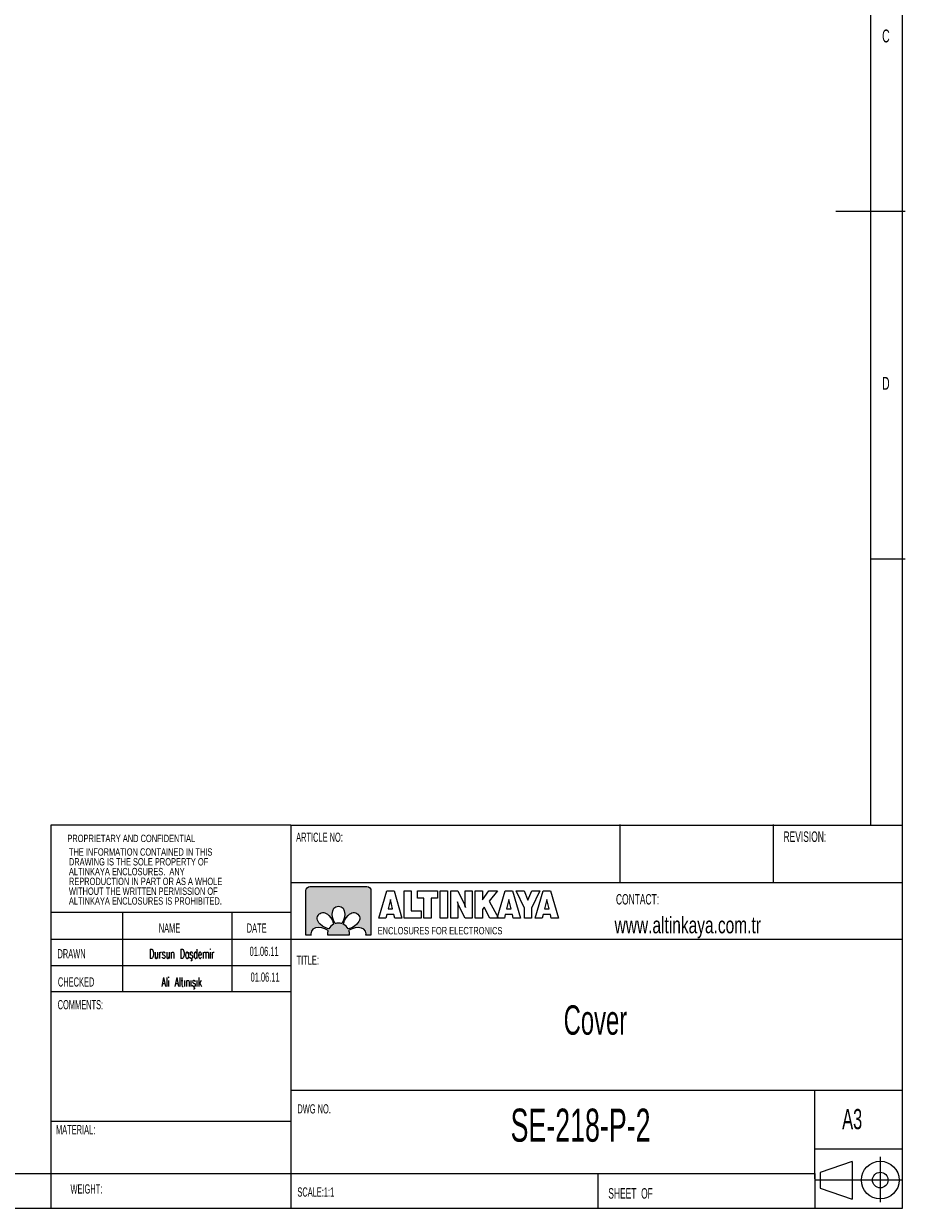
# Model space of a CAD drawing. Header units: millimetres. Extents: x 5 to 415, y 5 to 292.
# Tile 3 of 4: x 288 to 415, y 5 to 176. Entities that reach past the tile are written whole.
import ezdxf

# ---------------------------------------------------------------- set-up
doc = ezdxf.new("R2010")
doc.units = ezdxf.units.MM
doc.layers.add('LAYER_1', color=179, linetype='Continuous', lineweight=15)
doc.layers.add('LAYER_2', color=1, linetype='Continuous')
doc.styles.add('SLDTEXTSTYLE0', font='TXT', dxfattribs={"width": 0.7})
doc.styles.add('SLDTEXTSTYLE1', font='TXT', dxfattribs={"width": 0.605})
doc.styles.add('SLDTEXTSTYLE2', font='TXT', dxfattribs={"width": 0.605, "bigfont": 'bigfont'})

# ---------------------------------------------------------------- blocks, each defined once
blk = doc.blocks.new('Block4')
at = {"color": 7, "linetype": 'Continuous', "lineweight": 0, "insert": (0.07, 1.37), "char_height": 1.3229, "attachment_point": 1, "style": 'SLDTEXTSTYLE0'}
blk.add_mtext('ENCLOSURES FOR ELECTRONICS', dxfattribs=at)
blk = doc.blocks.new('Block5')
at = {"layer": 'LAYER_1'}
for p, q in [((6.79, 7.34), (1.01, 5.34)), ((6.79, 7.34), (6.79, 0.54)), ((11.82, 8.19), (11.82, 0)), ((1.01, 5.34), (1.01, 2.54)), ((0, 4.03), (15.88, 4.03)), ((1.01, 2.54), (6.79, 0.54))]:
    blk.add_line(p, q, dxfattribs=at)
for radius in [3.4, 1.4]:
    blk.add_circle((11.82, 3.99), radius, dxfattribs=at)
blk = doc.blocks.new('Block6')
at = {"layer": 'LAYER_1', "color": 250}
for p, q in [((0, 0), (1.27, 4.36)), ((1.27, 4.36), (2.44, 4.36)), ((2.44, 4.36), (3.71, 0)), ((4.04, 0), (4.04, 4.36)), ((4.04, 4.36), (5.2, 4.36)), ((5.2, 4.36), (5.2, 1.16)), ((6.19, 3.21), (6.19, 4.36)), ((6.19, 4.36), (9.41, 4.36)), ((9.41, 4.36), (9.41, 3.21)), ((9.82, 0), (9.82, 4.36)), ((9.82, 4.36), (11, 4.36)), ((11, 4.36), (11, 0)), ((11.52, 0), (11.52, 4.36)), ((11.52, 4.36), (12.62, 4.36)), ((12.62, 4.36), (13.64, 2.33)), ((13.82, 2.3), (13.82, 4.36)), ((13.82, 4.36), (14.92, 4.36)), ((14.92, 4.36), (14.92, 0)), ((15.42, 0), (15.42, 4.36)), ((15.42, 4.36), (16.57, 4.36)), ((16.57, 4.36), (16.57, 2.92)), ((16.57, 2.92), (17.61, 4.36)), ((17.61, 4.36), (18.96, 4.36)), ((18.96, 4.36), (17.67, 2.75)), ((18.94, 0), (20.21, 4.36)), ((20.21, 4.36), (21.38, 4.36)), ((21.38, 4.36), (22.65, 0)), ((23.27, 1.61), (21.94, 4.36)), ((21.94, 4.36), (23.22, 4.36)), ((23.22, 4.36), (23.84, 2.87)), ((23.84, 2.87), (24.47, 4.36)), ((25.72, 4.36), (24.42, 1.61)), ((24.47, 4.36), (25.72, 4.36)), ((25, 0), (26.27, 4.36)), ((26.27, 4.36), (27.44, 4.36)), ((27.44, 4.36), (28.71, 0)), ((1.86, 3), (1.49, 1.49)), ((2.22, 1.49), (1.86, 3)), ((7.23, 3.21), (6.19, 3.21)), ((7.23, 0), (7.23, 3.21)), ((9.41, 3.21), (8.39, 3.21)), ((8.39, 3.21), (8.39, 0)), ((12.62, 2.04), (12.62, 0)), ((13.82, 0), (12.8, 2.01)), ((17.67, 2.75), (19.12, 0)), ((20.8, 3), (20.43, 1.49)), ((21.16, 1.49), (20.8, 3)), ((26.86, 3), (26.49, 1.49)), ((27.21, 1.49), (26.86, 3)), ((1.14, 0), (0, 0)), ((1.28, 0.58), (1.14, 0)), ((2.43, 0.58), (1.28, 0.58)), ((1.49, 1.49), (2.22, 1.49)), ((2.56, 0), (2.43, 0.58)), ((3.71, 0), (2.56, 0)), ((6.77, 0), (4.04, 0)), ((5.2, 1.16), (6.77, 1.16)), ((6.77, 1.16), (6.77, 0)), ((8.39, 0), (7.23, 0)), ((11, 0), (9.82, 0)), ((12.62, 0), (11.52, 0)), ((14.92, 0), (13.82, 0)), ((16.57, 0), (15.42, 0)), ((16.86, 1.75), (16.57, 1.39)), ((16.57, 1.39), (16.57, 0)), ((17.74, 0), (16.86, 1.75)), ((19.12, 0), (17.74, 0)), ((20.08, 0), (18.94, 0)), ((20.22, 0.58), (20.08, 0)), ((21.37, 0.58), (20.22, 0.58)), ((20.43, 1.49), (21.16, 1.49)), ((21.5, 0), (21.37, 0.58)), ((22.65, 0), (21.5, 0)), ((23.27, 0), (23.27, 1.61)), ((24.42, 0), (23.27, 0)), ((24.42, 1.61), (24.42, 0)), ((26.14, 0), (25, 0)), ((26.28, 0.58), (26.14, 0)), ((27.43, 0.58), (26.28, 0.58)), ((26.49, 1.49), (27.21, 1.49)), ((27.56, 0), (27.43, 0.58)), ((28.71, 0), (27.56, 0))]:
    blk.add_line(p, q, dxfattribs=at)
for points in [[(12.7, 2.26), (12.67, 2.37), (12.63, 2.5), (12.59, 2.64)], [(12.59, 2.64), (12.6, 2.56), (12.61, 2.48), (12.62, 2.4)], [(12.62, 2.4), (12.62, 2.31), (12.62, 2.19), (12.62, 2.04)], [(12.8, 2.01), (12.77, 2.07), (12.74, 2.16), (12.7, 2.26)], [(13.64, 2.33), (13.67, 2.28), (13.7, 2.19), (13.73, 2.09)], [(13.73, 2.09), (13.77, 1.99), (13.81, 1.86), (13.85, 1.71)], [(13.82, 1.97), (13.82, 2.06), (13.82, 2.17), (13.82, 2.3)], [(13.85, 1.71), (13.84, 1.79), (13.83, 1.87), (13.82, 1.97)]]:
    blk.add_open_spline(points, degree=3, dxfattribs=at)
blk = doc.blocks.new('SW_NOTE_0')
at = {"color": 0, "linetype": 'Continuous', "lineweight": 0, "char_height": 1.0583, "attachment_point": 1, "style": 'SLDTEXTSTYLE1'}
for s, insert in [('THE INFORMATION CONTAINED IN THIS', (0, 1.36)), ('ALTINKAYA ENCLOSURES.  ANY', (0, -1.46)), ('DRAWING IS THE SOLE PROPERTY OF', (0, -0.05)), ('REPRODUCTION IN PART OR AS A WHOLE', (0, -2.87)), ('WITHOUT THE WRITTEN PERMISSION OF', (0, -4.28)), ('ALTINKAYA ENCLOSURES IS PROHIBITED.', (0, -5.69))]:
    blk.add_mtext(s, dxfattribs=dict(at, insert=insert))

msp = doc.modelspace()

# ---------------------------------------------------------------- hatches: boundary and pattern name
at = {"layer": 'LAYER_2'}
h = msp.add_hatch(color=256, dxfattribs=at)
edge = h.paths.add_edge_path(flags=0)
edge.add_spline(control_points=[(329.363, 51.312), (329.041, 51.312), (328.778, 51.05), (328.778, 50.727)], knot_values=[0.9444444, 0.9444444, 0.9444444, 0.9444444, 1, 1, 1, 1], weights=[1, 1, 1, 1], degree=3, periodic=0)
edge.add_line((328.778, 50.727), (328.778, 44.291))
edge.add_line((328.778, 44.291), (329.516, 44.291))
edge.add_spline(control_points=[(329.516, 44.291), (329.5, 44.362), (329.491, 44.438), (329.492, 44.518)], knot_values=[0.7777778, 0.7777778, 0.7777778, 0.7777778, 0.8333333, 0.8333333, 0.8333333, 0.8333333], weights=[1, 1, 1, 1], degree=3, periodic=0)
edge.add_spline(control_points=[(329.492, 44.518), (329.489, 45.083), (329.911, 45.404), (330.619, 45.418)], knot_values=[0.7222222, 0.7222222, 0.7222222, 0.7222222, 0.7777778, 0.7777778, 0.7777778, 0.7777778], weights=[1, 1, 1, 1], degree=3, periodic=0)
edge.add_spline(control_points=[(330.619, 45.418), (331.239, 45.429), (331.856, 45.083), (331.999, 44.997)], knot_values=[0.6666667, 0.6666667, 0.6666667, 0.6666667, 0.7222222, 0.7222222, 0.7222222, 0.7222222], weights=[1, 1, 1, 1], degree=3, periodic=0)
edge.add_spline(control_points=[(331.999, 44.997), (331.948, 44.845), (331.921, 44.683), (331.921, 44.514)], knot_values=[0.6111111, 0.6111111, 0.6111111, 0.6111111, 0.6666667, 0.6666667, 0.6666667, 0.6666667], weights=[1, 1, 1, 1], degree=3, periodic=0)
edge.add_spline(control_points=[(331.921, 44.514), (331.921, 44.438), (331.926, 44.364), (331.937, 44.291)], knot_values=[0.5555556, 0.5555556, 0.5555556, 0.5555556, 0.6111111, 0.6111111, 0.6111111, 0.6111111], weights=[1, 1, 1, 1], degree=3, periodic=0)
edge.add_line((331.937, 44.291), (334.981, 44.291))
edge.add_spline(control_points=[(334.981, 44.291), (334.992, 44.364), (334.997, 44.438), (334.997, 44.514)], knot_values=[0.4444444, 0.4444444, 0.4444444, 0.4444444, 0.5, 0.5, 0.5, 0.5], weights=[1, 1, 1, 1], degree=3, periodic=0)
edge.add_spline(control_points=[(334.997, 44.514), (334.997, 44.68), (334.971, 44.839), (334.922, 44.989)], knot_values=[0.3888889, 0.3888889, 0.3888889, 0.3888889, 0.4444444, 0.4444444, 0.4444444, 0.4444444], weights=[1, 1, 1, 1], degree=3, periodic=0)
edge.add_spline(control_points=[(334.922, 44.989), (335.07, 45.077), (335.683, 45.419), (336.299, 45.408)], knot_values=[0.3333333, 0.3333333, 0.3333333, 0.3333333, 0.3888889, 0.3888889, 0.3888889, 0.3888889], weights=[1, 1, 1, 1], degree=3, periodic=0)
edge.add_spline(control_points=[(336.299, 45.408), (337.007, 45.395), (337.429, 45.073), (337.427, 44.509)], knot_values=[0.2777778, 0.2777778, 0.2777778, 0.2777778, 0.3333333, 0.3333333, 0.3333333, 0.3333333], weights=[1, 1, 1, 1], degree=3, periodic=0)
edge.add_spline(control_points=[(337.427, 44.509), (337.427, 44.432), (337.419, 44.359), (337.404, 44.291)], knot_values=[0.2222222, 0.2222222, 0.2222222, 0.2222222, 0.2777778, 0.2777778, 0.2777778, 0.2777778], weights=[1, 1, 1, 1], degree=3, periodic=0)
edge.add_line((337.404, 44.291), (338.14, 44.291))
edge.add_line((338.14, 44.291), (338.14, 50.727))
edge.add_spline(control_points=[(338.14, 50.727), (338.14, 51.05), (337.877, 51.312), (337.555, 51.312)], knot_values=[0.0555556, 0.0555556, 0.0555556, 0.0555556, 0.1111111, 0.1111111, 0.1111111, 0.1111111], weights=[1, 1, 1, 1], degree=3, periodic=0)
edge.add_line((337.555, 51.312), (329.363, 51.312))
edge = h.paths.add_edge_path(flags=0)
edge.add_spline(control_points=[(333.943, 45.974), (333.791, 46.025), (333.628, 46.052), (333.459, 46.052)], knot_values=[0.6666667, 0.6666667, 0.6666667, 0.6666667, 0.8333333, 0.8333333, 0.8333333, 0.8333333], weights=[1, 1, 1, 1], degree=3, periodic=0)
edge.add_spline(control_points=[(333.459, 46.052), (333.293, 46.052), (333.133, 46.026), (332.984, 45.977)], knot_values=[0.8333333, 0.8333333, 0.8333333, 0.8333333, 1, 1, 1, 1], weights=[1, 1, 1, 1], degree=3, periodic=0)
edge.add_spline(control_points=[(332.984, 45.977), (332.895, 46.124), (332.553, 46.737), (332.565, 47.354)], knot_values=[0, 0, 0, 0, 0.1666667, 0.1666667, 0.1666667, 0.1666667], weights=[1, 1, 1, 1], degree=3, periodic=0)
edge.add_spline(control_points=[(332.565, 47.354), (332.578, 48.062), (332.9, 48.483), (333.464, 48.481)], knot_values=[0.1666667, 0.1666667, 0.1666667, 0.1666667, 0.3333333, 0.3333333, 0.3333333, 0.3333333], weights=[1, 1, 1, 1], degree=3, periodic=0)
edge.add_spline(control_points=[(333.464, 48.481), (334.028, 48.483), (334.35, 48.062), (334.363, 47.354)], knot_values=[0.3333333, 0.3333333, 0.3333333, 0.3333333, 0.5, 0.5, 0.5, 0.5], weights=[1, 1, 1, 1], degree=3, periodic=0)
edge.add_spline(control_points=[(334.363, 47.354), (334.374, 46.733), (334.028, 46.117), (333.943, 45.974)], knot_values=[0.5, 0.5, 0.5, 0.5, 0.6666667, 0.6666667, 0.6666667, 0.6666667], weights=[1, 1, 1, 1], degree=3, periodic=0)
edge = h.paths.add_edge_path(flags=0)
edge.add_spline(control_points=[(332.091, 47.16), (332.537, 46.731), (332.728, 46.052), (332.769, 45.889)], knot_values=[0.6, 0.6, 0.6, 0.6, 0.8, 0.8, 0.8, 0.8], weights=[1, 1, 1, 1], degree=3, periodic=0)
edge.add_spline(control_points=[(332.769, 45.889), (332.476, 45.741), (332.237, 45.503), (332.088, 45.212)], knot_values=[0.8, 0.8, 0.8, 0.8, 1, 1, 1, 1], weights=[1, 1, 1, 1], degree=3, periodic=0)
edge.add_spline(control_points=[(332.088, 45.212), (331.919, 45.254), (331.246, 45.446), (330.819, 45.889)], knot_values=[0, 0, 0, 0, 0.2, 0.2, 0.2, 0.2], weights=[1, 1, 1, 1], degree=3, periodic=0)
edge.add_spline(control_points=[(330.819, 45.889), (330.328, 46.399), (330.257, 46.924), (330.658, 47.322)], knot_values=[0.2, 0.2, 0.2, 0.2, 0.4, 0.4, 0.4, 0.4], weights=[1, 1, 1, 1], degree=3, periodic=0)
edge.add_spline(control_points=[(330.658, 47.322), (331.056, 47.722), (331.581, 47.652), (332.091, 47.16)], knot_values=[0.4, 0.4, 0.4, 0.4, 0.6, 0.6, 0.6, 0.6], weights=[1, 1, 1, 1], degree=3, periodic=0)
edge = h.paths.add_edge_path(flags=0)
edge.add_spline(control_points=[(336.106, 45.882), (335.676, 45.436), (334.997, 45.245), (334.834, 45.204)], knot_values=[0.6, 0.6, 0.6, 0.6, 0.8, 0.8, 0.8, 0.8], weights=[1, 1, 1, 1], degree=3, periodic=0)
edge.add_spline(control_points=[(334.834, 45.204), (334.687, 45.497), (334.449, 45.736), (334.157, 45.885)], knot_values=[0.8, 0.8, 0.8, 0.8, 1, 1, 1, 1], weights=[1, 1, 1, 1], degree=3, periodic=0)
edge.add_spline(control_points=[(334.157, 45.885), (334.199, 46.053), (334.391, 46.726), (334.834, 47.153)], knot_values=[0, 0, 0, 0, 0.2, 0.2, 0.2, 0.2], weights=[1, 1, 1, 1], degree=3, periodic=0)
edge.add_spline(control_points=[(334.834, 47.153), (335.344, 47.645), (335.87, 47.715), (336.267, 47.315)], knot_values=[0.2, 0.2, 0.2, 0.2, 0.4, 0.4, 0.4, 0.4], weights=[1, 1, 1, 1], degree=3, periodic=0)
edge.add_spline(control_points=[(336.267, 47.315), (336.668, 46.917), (336.597, 46.392), (336.106, 45.882)], knot_values=[0.4, 0.4, 0.4, 0.4, 0.6, 0.6, 0.6, 0.6], weights=[1, 1, 1, 1], degree=3, periodic=0)

# ---------------------------------------------------------------- linework, layer by layer
at = {"layer": 'LAYER_1'}
for p, q in [((414.595, 5), (414.595, 292)), ((410, 287), (410, 60.159)), ((415, 148.5), (405, 148.5)), ((410, 98.5), (415, 98.5)), ((326.6, 60.159), (292.067, 60.159)), ((292.067, 60.159), (292.067, 5)), ((326.6, 60.159), (414.595, 60.159)), ((326.6, 60.159), (326.6, 5)), ((373.964, 51.832), (373.964, 60.25)), ((396.027, 51.832), (396.027, 60.231)), ((414.595, 51.832), (326.6, 51.832)), ((326.6, 47.591), (292.067, 47.591)), ((302.411, 47.591), (302.411, 36.14)), ((318.106, 47.591), (318.106, 36.15)), ((292.067, 43.751), (326.6, 43.751)), ((326.6, 43.751), (414.595, 43.751)), ((292.067, 39.941), (326.6, 39.941)), ((326.6, 36.15), (292.067, 36.15)), ((326.6, 22), (414.595, 22)), ((402, 9.25), (402, 22)), ((292.067, 17.52), (326.6, 17.52)), ((414.595, 13.5), (402, 13.5)), ((227.8, 10), (402, 10)), ((370.8, 5), (370.8, 10)), ((402, 10), (402, 5)), ((5, 5), (414.595, 5))]:
    msp.add_line(p, q, dxfattribs=at)
at = {"layer": 'LAYER_2', "color": 22}
for p, q in [((329.363, 51.312), (337.555, 51.312)), ((328.778, 44.291), (328.778, 50.727)), ((338.14, 50.727), (338.14, 44.291)), ((329.516, 44.291), (328.778, 44.291)), ((334.981, 44.291), (331.937, 44.291)), ((338.14, 44.291), (337.404, 44.291))]:
    msp.add_line(p, q, dxfattribs=at)
for points in [[(328.778, 50.727), (328.778, 51.05), (329.041, 51.312), (329.363, 51.312)], [(337.555, 51.312), (337.877, 51.312), (338.14, 51.05), (338.14, 50.727)], [(332.565, 47.354), (332.578, 48.062), (332.9, 48.483), (333.464, 48.481)], [(333.464, 48.481), (334.028, 48.483), (334.35, 48.062), (334.363, 47.354)], [(330.819, 45.889), (330.328, 46.399), (330.257, 46.924), (330.658, 47.322)], [(330.658, 47.322), (331.056, 47.722), (331.581, 47.652), (332.091, 47.16)], [(332.091, 47.16), (332.537, 46.731), (332.728, 46.052), (332.769, 45.889)], [(332.984, 45.977), (332.895, 46.124), (332.553, 46.737), (332.565, 47.354)], [(333.459, 46.052), (333.293, 46.052), (333.133, 46.026), (332.984, 45.977)], [(333.943, 45.974), (333.791, 46.025), (333.628, 46.052), (333.459, 46.052)], [(334.363, 47.354), (334.374, 46.733), (334.028, 46.117), (333.943, 45.974)], [(334.157, 45.885), (334.199, 46.053), (334.391, 46.726), (334.834, 47.153)], [(334.834, 47.153), (335.344, 47.645), (335.87, 47.715), (336.267, 47.315)], [(336.267, 47.315), (336.668, 46.917), (336.597, 46.392), (336.106, 45.882)], [(330.619, 45.418), (329.911, 45.404), (329.489, 45.083), (329.492, 44.518)], [(329.492, 44.518), (329.491, 44.438), (329.5, 44.362), (329.516, 44.291)], [(331.999, 44.997), (331.856, 45.083), (331.239, 45.429), (330.619, 45.418)], [(332.088, 45.212), (331.919, 45.254), (331.246, 45.446), (330.819, 45.889)], [(331.921, 44.514), (331.921, 44.683), (331.948, 44.845), (331.999, 44.997)], [(331.937, 44.291), (331.926, 44.364), (331.921, 44.438), (331.921, 44.514)], [(332.769, 45.889), (332.476, 45.741), (332.237, 45.503), (332.088, 45.212)], [(334.834, 45.204), (334.687, 45.497), (334.449, 45.736), (334.157, 45.885)], [(336.106, 45.882), (335.676, 45.436), (334.997, 45.245), (334.834, 45.204)], [(336.299, 45.408), (335.683, 45.419), (335.07, 45.077), (334.922, 44.989)], [(334.922, 44.989), (334.971, 44.839), (334.997, 44.68), (334.997, 44.514)], [(334.997, 44.514), (334.997, 44.438), (334.992, 44.364), (334.981, 44.291)], [(337.427, 44.509), (337.429, 45.073), (337.007, 45.395), (336.299, 45.408)], [(337.404, 44.291), (337.419, 44.359), (337.427, 44.432), (337.427, 44.509)]]:
    msp.add_open_spline(points, degree=3, dxfattribs=at)

# ---------------------------------------------------------------- block references
at = {"color": 7, "linetype": 'Continuous', "lineweight": 0}
msp.add_blockref('SW_NOTE_0', (294.686, 55.457), dxfattribs=at)
at = {"color": 7, "linetype": 'Continuous'}
for name, p, xscale, yscale, zscale in [('Block6', (339.258, 46.751), 0.9, 0.9, 0.9), ('Block4', (339.044, 44.394), 0.8, 0.8, 0.8), ('Block5', (401.945, 5.87), 0.8, 0.8, 0.8)]:
    msp.add_blockref(name, p, dxfattribs=dict(at, xscale=xscale, yscale=yscale, zscale=zscale))

# ---------------------------------------------------------------- texts
at = {"color": 7, "linetype": 'Continuous', "lineweight": 0}
for s, insert, char_height, attachment_point, style in [('C', (411.667, 174.668), 1.852, 1, 'SLDTEXTSTYLE1'), ('D', (411.667, 124.668), 1.852, 1, 'SLDTEXTSTYLE1'), ('PROPRIETARY AND CONFIDENTIAL', (294.469, 58.774), 1.05833, 1, 'SLDTEXTSTYLE1'), ('ARTICLE NO:', (327.372, 59.073), 1.32292, 1, 'SLDTEXTSTYLE1'), ('REVISION:', (397.488, 59.243), 1.5, 1, 'SLDTEXTSTYLE1'), ('CONTACT:', (373.379, 50.23), 1.5, 1, 'SLDTEXTSTYLE1'), ('www.altinkaya.com.tr', (373.178, 46.964), 2.38125, 1, 'SLDTEXTSTYLE0'), ('NAME', (307.616, 45.996), 1.3229, 1, 'SLDTEXTSTYLE1'), ('DATE', (320.264, 45.996), 1.3229, 1, 'SLDTEXTSTYLE1'), ('01.06.11', (322.761, 42.654), 1.3229, 2, 'SLDTEXTSTYLE1'), ('DRAWN', (293.043, 42.302), 1.3229, 1, 'SLDTEXTSTYLE1'), ('Dursun Daşdemir', (310.911, 42.302), 1.32292, 2, 'SLDTEXTSTYLE2'), ('TITLE:', (327.438, 41.388), 1.3229, 1, 'SLDTEXTSTYLE1'), ('CHECKED', (293.103, 38.244), 1.3229, 1, 'SLDTEXTSTYLE1'), ('Ali Altınışık', (310.911, 38.244), 1.32292, 2, 'SLDTEXTSTYLE2'), ('01.06.11', (322.905, 38.937), 1.3229, 2, 'SLDTEXTSTYLE1'), ('COMMENTS:', (293.07, 34.976), 1.3229, 1, 'SLDTEXTSTYLE1'), ('DWG NO.', (327.555, 19.978), 1.3229, 1, 'SLDTEXTSTYLE1'), ('A3', (405.921, 19.3), 2.9104, 1, 'SLDTEXTSTYLE1'), ('MATERIAL:', (292.826, 16.987), 1.3229, 1, 'SLDTEXTSTYLE1')]:
    msp.add_mtext(s, dxfattribs=dict(at, insert=insert, char_height=char_height, attachment_point=attachment_point, style=style))
at = {"layer": 'LAYER_1', "style": 'SLDTEXTSTYLE1'}
for s, insert, char_height, attachment_point in [('Cover', (370.423, 34.22), 4.2333, 2), ('SE-218-P-2', (368.286, 19.349), 4.7625, 2), ('WEIGHT:', (294.915, 8.452), 1.3229, 1), ('SCALE:1:1', (327.555, 8.01), 1.3229, 1), ('SHEET  OF', (372.278, 7.9), 1.5, 1)]:
    msp.add_mtext(s, dxfattribs=dict(at, insert=insert, char_height=char_height, attachment_point=attachment_point))

doc.saveas('drawing.dxf')
